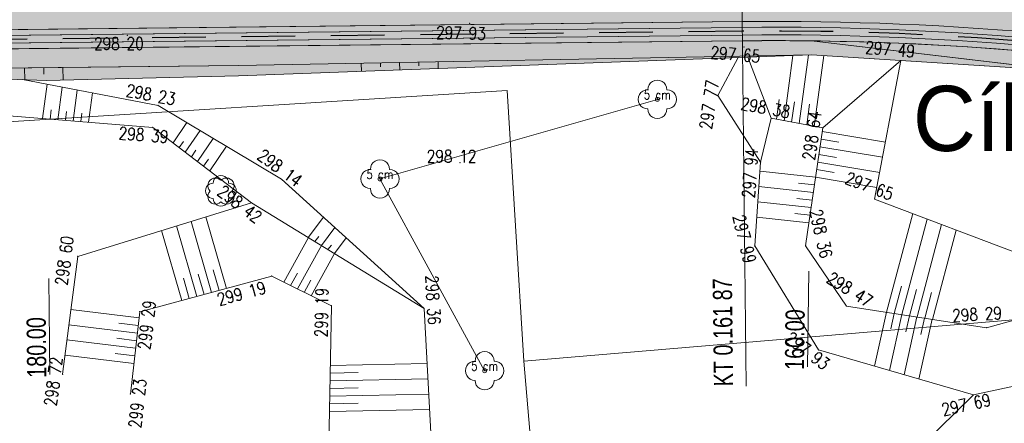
# Model space of a CAD drawing. Header units: metres. Extents: x -456831 to -456516, y -1111244 to -1111169.
# Tile 8 of 19: x -456761 to -456736, y -1111224 to -1111214. Entities that reach past the tile are written whole.
import ezdxf
from ezdxf.enums import TextEntityAlignment as Align

# ---------------------------------------------------------------- set-up
doc = ezdxf.new("R2010")
doc.units = ezdxf.units.M
doc.header["$MEASUREMENT"] = 0
doc.linetypes.add('DGN Style 2', pattern=[9.312694, 5.587616, -3.725078])
doc.layers.get('0').update_dxf_attribs({"lineweight": 13})
for name, color, linetype, lineweight in [('BARVY_KOMUNIKACE', 254, 'Continuous', 0), ('BARVY_KRAJNICE', 101, 'Continuous', 0), ('BARVY_NASYP', 71, 'Continuous', 0), ('BARVY_VSAK', 9, 'Continuous', 0), ('BARVY_ZAREZ', 31, 'Continuous', 0), ('Hranice parcel', 9, 'Continuous', 13), ('HRANY NAVRH', 1, 'Continuous', 13), ('HRANY_NASYP', 96, 'Continuous', 13), ('HRANY_ZAREZ', 30, 'Continuous', 13), ('HRANY_ZELEN', 96, 'Continuous', 13), ('KRAJNICE', 1, 'Continuous', 13), ('KULTURA', 3, 'Continuous', 13), ('Pop  PČ popisy', 9, 'Continuous', 13), ('SKRYTE_BODY', 7, 'Continuous', 0), ('SRAFY', 7, 'Continuous', 0), ('SRAFY NASYP', 96, 'Continuous', 13), ('STANIČENÍ', 1, 'Continuous', 13), ('TEREN', 7, 'Continuous', 13), ('TEXTY_KULTURA', 3, 'Continuous', 13), ('VSAKOVACI_RYHA_POTRUBI', 32, 'DGN Style 2', 30), ('VYSKY', 34, 'Continuous', 0)]:
    doc.layers.add(name, color=color, linetype=linetype, lineweight=lineweight)
doc.styles.add('ROMANS', font='romans.shx')
doc.styles.add('Style-Arial', font='arial.ttf')
doc.styles.add('Style-cs_Working', font='cs_Working.shx')

# ---------------------------------------------------------------- blocks, each defined once
blk = doc.blocks.new('KER')
at = {"color": 0, "linetype": 'ByBlock', "lineweight": -2, "flags": 128}
blk.add_lwpolyline([(-0.8, -0.8, 1.000074), (0.8, -0.8)], format="xyb", dxfattribs=at)
at = {"color": 0, "linetype": 'ByBlock', "lineweight": -2}
for centre, start, end in [((-0.57, 0.53), 44.9958, 225.0042), ((0, 0.8), 359.9958, 180.0042), ((0.57, 0.53), 314.9989, 135.0011), ((-0.8, 0), 89.9989, 270.0011), ((0.8, 0), 269.9989, 90.0011), ((-0.57, -0.6), 134.9989, 315.0011), ((0.57, -0.6), 224.9958, 45.0042)]:
    blk.add_arc(centre, 0.8, start, end, dxfattribs=at)
blk = doc.blocks.new('STROM_LI')
at = {"color": 0, "linetype": 'ByBlock', "lineweight": -2}
blk.add_circle((0, 0), 0.2, dxfattribs=at)
for centre, start, end in [((0.000019, 1.000148), 359.995762, 180.004238), ((-1, 0.000074), 89.998883, 270.001117), ((-1, 0.000074), 359.995762, 0.004238), ((1.000039, 0.000074), 179.995762, 180.004238), ((1.000039, 0.000074), 269.998883, 90.001117), ((0.000019, -1), 179.995762, 0.004238)]:
    blk.add_arc(centre, 1, start, end, dxfattribs=at)

msp = doc.modelspace()

# ---------------------------------------------------------------- hatches: boundary and pattern name
at = {"layer": 'BARVY_KRAJNICE', "ltscale": 0.25}
for points in [[(-456714.028, -1111217.117, 0.01785), (-456711.775, -1111217.492), (-456710.815, -1111219.189), (-456710.269, -1111219.137), (-456711.463, -1111217.027, -0.019827), (-456713.928, -1111216.627), (-456725.993, -1111214.175, 0.052921), (-456742.489, -1111212.608), (-456768.919, -1111212.898), (-456768.917, -1111213.048), (-456768.882, -1111216.274), (-456768.382, -1111216.266), (-456768.403, -1111214.392), (-456768.408, -1111213.892), (-456742.478, -1111213.608, -0.052921), (-456726.192, -1111215.155), (-456718.085, -1111216.803), (-456717.641, -1111216.804), (-456715.534, -1111216.811)], [(-456742.473, -1111214.108), (-456768.403, -1111214.392), (-456768.382, -1111216.266), (-456767.882, -1111216.258), (-456767.897, -1111214.887), (-456755.594, -1111214.752), (-456740.675, -1111214.473), (-456733.987, -1111214.9), (-456740.67, -1111214.109, 0.005852)]]:
    msp.add_hatch(color=256, dxfattribs=at).paths.add_polyline_path(points)
at = {"layer": 'BARVY_NASYP', "ltscale": 0.25}
msp.add_hatch(color=256, dxfattribs=at).paths.add_polyline_path([(-456760.59, -1111215.142), (-456767.897, -1111214.887), (-456755.594, -1111214.752), (-456740.675, -1111214.473), (-456755.591, -1111215.024)])
at = {"layer": 'BARVY_VSAK', "ltscale": 0.25}
for points in [[(-456726.192, -1111215.155, 0.052921), (-456742.478, -1111213.608), (-456768.408, -1111213.892), (-456768.256, -1111214.041), (-456742.477, -1111213.758, -0.052921), (-456726.222, -1111215.302), (-456718.262, -1111216.92), (-456718.085, -1111216.803)], [(-456726.222, -1111215.302, 0.052921), (-456742.477, -1111213.758), (-456768.256, -1111214.041), (-456768.254, -1111214.241), (-456742.474, -1111213.958, -0.052921), (-456726.262, -1111215.498), (-456718.302, -1111217.116), (-456718.262, -1111216.92)], [(-456726.292, -1111215.645), (-456718.185, -1111217.293), (-456718.302, -1111217.116), (-456726.262, -1111215.498, 0.052921), (-456742.474, -1111213.958), (-456768.254, -1111214.241), (-456768.403, -1111214.392), (-456742.473, -1111214.108, -0.052921)]]:
    msp.add_hatch(color=256, dxfattribs=at).paths.add_polyline_path(points)
at = {"layer": 'BARVY_ZAREZ', "ltscale": 0.25}
msp.add_hatch(color=256, dxfattribs=at).paths.add_polyline_path([(-456726.292, -1111215.645, 0.047054), (-456740.67, -1111214.109), (-456733.987, -1111214.9, -0.02515), (-456726.768, -1111215.993), (-456717.845, -1111217.806), (-456718.185, -1111217.293)])

# ---------------------------------------------------------------- linework, layer by layer
at = {"layer": 'BARVY_KOMUNIKACE', "ltscale": 0.25, "flags": 128}
msp.add_lwpolyline([(-456830.115, -1111213.556, 0.001344), (-456824.73, -1111213.511), (-456814.395, -1111213.397), (-456798.647, -1111213.224), (-456787.338, -1111213.1), (-456781.464, -1111213.036), (-456775.948, -1111212.975), (-456768.919, -1111212.898), (-456742.489, -1111212.608, -0.052921), (-456725.993, -1111214.175), (-456713.928, -1111216.627, 0.098325), (-456701.658, -1111216.682), (-456696.471, -1111215.677), (-456693.063, -1111215.016, -0.024809), (-456668.666, -1111211.529)], format="xyb", dxfattribs=at)
at = {"layer": 'BARVY_KRAJNICE', "ltscale": 0.25, "flags": 128}
for points in [[(-456714.028, -1111217.117, 0.01785), (-456711.775, -1111217.492), (-456710.815, -1111219.189), (-456710.269, -1111219.137), (-456711.463, -1111217.027, -0.019827), (-456713.928, -1111216.627), (-456725.993, -1111214.175, 0.052921), (-456742.489, -1111212.608), (-456768.919, -1111212.898), (-456768.917, -1111213.048), (-456768.882, -1111216.274), (-456768.382, -1111216.266), (-456768.403, -1111214.392), (-456768.408, -1111213.892), (-456742.478, -1111213.608, -0.052921), (-456726.192, -1111215.155), (-456718.085, -1111216.803), (-456717.641, -1111216.804), (-456715.534, -1111216.811)], [(-456742.473, -1111214.108), (-456768.403, -1111214.392), (-456768.382, -1111216.266), (-456767.882, -1111216.258), (-456767.897, -1111214.887), (-456755.594, -1111214.752), (-456740.675, -1111214.473), (-456733.987, -1111214.9), (-456740.67, -1111214.109, 0.005852)]]:
    msp.add_lwpolyline(points, format="xyb", close=True, dxfattribs=at)
at = {"layer": 'BARVY_NASYP', "ltscale": 0.25, "flags": 128}
msp.add_lwpolyline([(-456760.59, -1111215.142), (-456755.591, -1111215.024), (-456740.675, -1111214.473), (-456755.594, -1111214.752), (-456767.897, -1111214.887)], close=True, dxfattribs=at)
at = {"layer": 'BARVY_VSAK', "ltscale": 0.25, "flags": 128}
for points in [[(-456726.192, -1111215.155, 0.052921), (-456742.478, -1111213.608), (-456768.408, -1111213.892), (-456768.256, -1111214.041), (-456742.477, -1111213.758, -0.052921), (-456726.222, -1111215.302), (-456718.262, -1111216.92), (-456718.085, -1111216.803)], [(-456726.222, -1111215.302, 0.052921), (-456742.477, -1111213.758), (-456768.256, -1111214.041), (-456768.254, -1111214.241), (-456742.474, -1111213.958, -0.052921), (-456726.262, -1111215.498), (-456718.302, -1111217.116), (-456718.262, -1111216.92)], [(-456726.292, -1111215.645), (-456718.185, -1111217.293), (-456718.302, -1111217.116), (-456726.262, -1111215.498, 0.052921), (-456742.474, -1111213.958), (-456768.254, -1111214.241), (-456768.403, -1111214.392), (-456742.473, -1111214.108, -0.052921)]]:
    msp.add_lwpolyline(points, format="xyb", close=True, dxfattribs=at)
at = {"layer": 'BARVY_ZAREZ', "ltscale": 0.25, "flags": 128}
msp.add_lwpolyline([(-456726.292, -1111215.645, 0.047054), (-456740.67, -1111214.109), (-456733.987, -1111214.9, -0.02515), (-456726.768, -1111215.993), (-456717.845, -1111217.806), (-456718.185, -1111217.293)], format="xyb", close=True, dxfattribs=at)
at = {"layer": 'Hranice parcel', "ltscale": 0.25, "flags": 128}
for points in [[(-456748.16, -1111222.46), (-456748.6, -1111215.4), (-456762.71, -1111216.29)], [(-456698.75, -1111218.05), (-456721.85, -1111220.23), (-456748.16, -1111222.46)], [(-456748.16, -1111222.46), (-456747.2, -1111233.71), (-456747.001, -1111242.314)]]:
    msp.add_lwpolyline(points, dxfattribs=at)
at = {"layer": 'HRANY NAVRH', "ltscale": 0.25}
msp.add_arc((-456741.627, -1111291.103), 78.5, 78.51209, 90.62929, dxfattribs=at)
at = {"layer": 'HRANY_NASYP', "ltscale": 0.25}
for p, q in [((-456755.591, -1111215.024), (-456740.675, -1111214.473)), ((-456760.59, -1111215.142), (-456767.897, -1111214.887)), ((-456760.59, -1111215.142), (-456755.591, -1111215.024))]:
    msp.add_line(p, q, dxfattribs=at)
at = {"layer": 'HRANY_ZAREZ', "ltscale": 0.25}
msp.add_line((-456733.987, -1111214.9), (-456740.67, -1111214.109), dxfattribs=at)
at = {"layer": 'HRANY_ZELEN', "ltscale": 0.25}
for p, q in [((-456740.675, -1111214.473), (-456755.594, -1111214.752)), ((-456740.675, -1111214.473), (-456733.987, -1111214.9)), ((-456755.594, -1111214.752), (-456767.897, -1111214.887))]:
    msp.add_line(p, q, dxfattribs=at)
at = {"layer": 'KRAJNICE', "ltscale": 0.25}
for p, q in [((-456742.478, -1111213.608), (-456768.408, -1111213.892)), ((-456742.473, -1111214.108), (-456768.403, -1111214.392))]:
    msp.add_line(p, q, dxfattribs=at)
at = {"layer": 'KRAJNICE', "lineweight": 0, "ltscale": 0.25}
for p, q in [((-456742.477, -1111213.758), (-456768.256, -1111214.041)), ((-456742.474, -1111213.958), (-456768.254, -1111214.241))]:
    msp.add_line(p, q, dxfattribs=at)
at = {"layer": 'KRAJNICE', "ltscale": 0.25}
for radius in [77.5, 77]:
    msp.add_arc((-456741.627, -1111291.103), radius, 78.51209, 90.62929, dxfattribs=at)
at = {"layer": 'KRAJNICE', "lineweight": 0, "ltscale": 0.25}
for radius in [77.35, 77.15]:
    msp.add_arc((-456741.627, -1111291.103), radius, 78.51209, 90.62929, dxfattribs=at)
at = {"layer": 'KULTURA', "ltscale": 0.25}
for p, q in [((-456751.909, -1111217.709), (-456744.686, -1111215.633)), ((-456749.183, -1111222.707), (-456751.909, -1111217.709))]:
    msp.add_line(p, q, dxfattribs=at)
at = {"layer": 'SKRYTE_BODY', "ltscale": 0.25}
for p in [(-456749.574, -1111213.649), (-456758.489, -1111213.966), (-456742.43, -1111214.268), (-456742.43, -1111214.268), (-456738.344, -1111214.621), (-456738.344, -1111214.621), (-456744.686, -1111215.633), (-456743.114, -1111215.537), (-456757.686, -1111215.792), (-456741.721, -1111216.126), (-456757.824, -1111216.366), (-456757.824, -1111216.366), (-456740.381, -1111216.378), (-456741.996, -1111217.268), (-456754.472, -1111217.716), (-456751.909, -1111217.709), (-456739.028, -1111218.233), (-456755.255, -1111218.327), (-456755.255, -1111218.327), (-456742.149, -1111219.452), (-456740.824, -1111219.449), (-456759.778, -1111219.728), (-456754.726, -1111220.241), (-456753.174, -1111221.014), (-456750.761, -1111221.083), (-456750.761, -1111221.083), (-456739.763, -1111221.021), (-456758.162, -1111221.169), (-456736.116, -1111221.584), (-456740.488, -1111222.162), (-456760.174, -1111222.797), (-456749.183, -1111222.707), (-456758.409, -1111223.314), (-456736.456, -1111223.335), (-456736.456, -1111223.335)]:
    msp.add_point(p, dxfattribs=at)
at = {"layer": 'SRAFY', "ltscale": 0.25}
for p, q in [((-456741.387, -1111216.189), (-456741.154, -1111214.491)), ((-456740.993, -1111216.263), (-456740.749, -1111214.476)), ((-456740.6, -1111216.337), (-456740.347, -1111214.494)), ((-456760.699, -1111216.132), (-456760.578, -1111215.242)), ((-456760.3, -1111216.164), (-456760.185, -1111215.316)), ((-456759.901, -1111216.197), (-456759.791, -1111215.391)), ((-456759.501, -1111216.229), (-456759.398, -1111215.466)), ((-456741.584, -1111216.152), (-456741.513, -1111215.635)), ((-456741.19, -1111216.226), (-456741.118, -1111215.698)), ((-456760.499, -1111216.148), (-456760.467, -1111215.906)), ((-456760.1, -1111216.18), (-456760.069, -1111215.95)), ((-456759.701, -1111216.213), (-456759.671, -1111215.995)), ((-456740.796, -1111216.3), (-456740.723, -1111215.76)), ((-456757.297, -1111216.768), (-456756.939, -1111216.239)), ((-456756.979, -1111217.011), (-456756.595, -1111216.445)), ((-456740.395, -1111216.475), (-456738.747, -1111216.75)), ((-456757.138, -1111216.889), (-456757.029, -1111216.728)), ((-456756.661, -1111217.254), (-456756.252, -1111216.651)), ((-456740.424, -1111216.673), (-456739.958, -1111216.751)), ((-456756.82, -1111217.133), (-456756.703, -1111216.96)), ((-456756.342, -1111217.497), (-456755.908, -1111216.857)), ((-456740.452, -1111216.871), (-456738.822, -1111217.143)), ((-456756.501, -1111217.376), (-456756.377, -1111217.193)), ((-456740.509, -1111217.267), (-456738.896, -1111217.536)), ((-456740.481, -1111217.069), (-456740.02, -1111217.146)), ((-456740.566, -1111217.663), (-456742.013, -1111217.508)), ((-456740.538, -1111217.465), (-456740.082, -1111217.541)), ((-456740.566, -1111217.663), (-456738.97, -1111217.929)), ((-456740.623, -1111218.059), (-456742.041, -1111217.907)), ((-456740.595, -1111217.861), (-456741.008, -1111217.817)), ((-456740.652, -1111218.257), (-456741.057, -1111218.214)), ((-456740.681, -1111218.455), (-456742.069, -1111218.307)), ((-456756.293, -1111220.664), (-456756.829, -1111218.815)), ((-456755.907, -1111220.56), (-456756.447, -1111218.696)), ((-456753.776, -1111219.234), (-456753.38, -1111218.707)), ((-456740.738, -1111218.851), (-456742.097, -1111218.706)), ((-456740.709, -1111218.653), (-456741.106, -1111218.611)), ((-456738.717, -1111221.183), (-456738.037, -1111218.61)), ((-456738.319, -1111221.244), (-456737.661, -1111218.753)), ((-456757.066, -1111220.873), (-456757.594, -1111219.051)), ((-456756.679, -1111220.769), (-456757.211, -1111218.933)), ((-456753.433, -1111219.444), (-456753.083, -1111218.977)), ((-456737.922, -1111221.305), (-456737.285, -1111218.896)), ((-456737.524, -1111221.367), (-456736.909, -1111219.039)), ((-456754.416, -1111220.395), (-456753.774, -1111219.236)), ((-456753.605, -1111219.339), (-456753.504, -1111219.206)), ((-456753.091, -1111219.654), (-456752.785, -1111219.246)), ((-456754.058, -1111220.574), (-456753.432, -1111219.445)), ((-456753.262, -1111219.549), (-456753.175, -1111219.433)), ((-456753.7, -1111220.752), (-456753.091, -1111219.654)), ((-456756.1, -1111220.612), (-456756.254, -1111220.08)), ((-456756.873, -1111220.821), (-456757.025, -1111220.296)), ((-456756.486, -1111220.716), (-456756.64, -1111220.188)), ((-456754.237, -1111220.484), (-456754.058, -1111220.162)), ((-456753.879, -1111220.663), (-456753.705, -1111220.349)), ((-456738.518, -1111221.213), (-456738.33, -1111220.501)), ((-456738.121, -1111221.275), (-456737.939, -1111220.586)), ((-456737.723, -1111221.336), (-456737.547, -1111220.671)), ((-456758.18, -1111221.327), (-456759.956, -1111221.11)), ((-456738.717, -1111221.183), (-456739.028, -1111222.587)), ((-456738.321, -1111221.244), (-456738.643, -1111222.699)), ((-456738.519, -1111221.213), (-456738.608, -1111221.614)), ((-456737.925, -1111221.305), (-456738.258, -1111222.811)), ((-456738.123, -1111221.274), (-456738.215, -1111221.69)), ((-456737.528, -1111221.366), (-456737.873, -1111222.923)), ((-456737.726, -1111221.335), (-456737.822, -1111221.766)), ((-456758.226, -1111221.724), (-456760.007, -1111221.507)), ((-456758.203, -1111221.525), (-456758.711, -1111221.463)), ((-456758.249, -1111221.923), (-456758.758, -1111221.861)), ((-456758.272, -1111222.122), (-456760.059, -1111221.903)), ((-456758.317, -1111222.519), (-456760.11, -1111222.3)), ((-456758.295, -1111222.32), (-456758.805, -1111222.258)), ((-456753.202, -1111222.566), (-456750.682, -1111222.519)), ((-456753.209, -1111222.966), (-456750.66, -1111222.919)), ((-456753.206, -1111222.766), (-456752.477, -1111222.753)), ((-456753.213, -1111223.166), (-456752.476, -1111223.153)), ((-456753.216, -1111223.366), (-456750.638, -1111223.319)), ((-456753.22, -1111223.566), (-456752.475, -1111223.553)), ((-456753.224, -1111223.767), (-456750.616, -1111223.718))]:
    msp.add_line(p, q, dxfattribs=at)
at = {"layer": 'SRAFY NASYP', "ltscale": 0.25}
for p, q in [((-456752.393, -1111214.906), (-456752.397, -1111214.692)), ((-456751.895, -1111214.785), (-456751.897, -1111214.683)), ((-456751.393, -1111214.869), (-456751.397, -1111214.673)), ((-456750.895, -1111214.757), (-456750.897, -1111214.664)), ((-456750.394, -1111214.832), (-456750.397, -1111214.655)), ((-456761.159, -1111215.122), (-456761.163, -1111214.813)), ((-456760.661, -1111214.973), (-456760.663, -1111214.807)), ((-456760.159, -1111215.132), (-456760.163, -1111214.802))]:
    msp.add_line(p, q, dxfattribs=at)
at = {"layer": 'STANIČENÍ', "flags": 128}
for points in [[(-456742.506, -1111211.108), (-456742.374, -1111223.107)], [(-456760.506, -1111222.806), (-456760.533, -1111220.306)], [(-456740.776, -1111222.608), (-456740.745, -1111220.108)]]:
    msp.add_lwpolyline(points, dxfattribs=at)
at = {"layer": 'TEREN', "ltscale": 0.25}
for p, q in [((-456742.578, -1111214.543), (-456743.114, -1111215.537)), ((-456741.721, -1111216.126), (-456742.328, -1111214.534)), ((-456740.381, -1111216.378), (-456738.345, -1111214.622)), ((-456738.344, -1111214.622), (-456739.028, -1111218.233)), ((-456757.686, -1111215.792), (-456761.217, -1111215.12)), ((-456743.114, -1111215.537), (-456741.996, -1111217.268)), ((-456754.472, -1111217.716), (-456757.686, -1111215.792)), ((-456761.785, -1111216.043), (-456757.824, -1111216.366)), ((-456741.721, -1111216.126), (-456741.996, -1111217.268)), ((-456741.721, -1111216.126), (-456740.381, -1111216.378)), ((-456757.824, -1111216.366), (-456755.255, -1111218.327)), ((-456740.381, -1111216.378), (-456740.824, -1111219.449)), ((-456741.996, -1111217.268), (-456742.149, -1111219.452)), ((-456750.761, -1111221.083), (-456754.472, -1111217.716)), ((-456739.028, -1111218.233), (-456734.796, -1111219.842)), ((-456759.778, -1111219.728), (-456755.255, -1111218.327)), ((-456755.255, -1111218.327), (-456750.761, -1111221.083)), ((-456742.149, -1111219.452), (-456740.488, -1111222.162)), ((-456740.824, -1111219.449), (-456739.763, -1111221.021)), ((-456760.174, -1111222.797), (-456759.778, -1111219.728)), ((-456758.162, -1111221.169), (-456754.726, -1111220.241)), ((-456754.726, -1111220.241), (-456753.174, -1111221.014)), ((-456753.174, -1111221.014), (-456753.251, -1111225.283)), ((-456750.761, -1111221.083), (-456750.534, -1111225.214)), ((-456739.763, -1111221.021), (-456736.116, -1111221.584)), ((-456736.116, -1111221.584), (-456733.852, -1111220.969)), ((-456758.409, -1111223.314), (-456758.162, -1111221.169)), ((-456736.456, -1111223.335), (-456730.185, -1111221.966)), ((-456740.488, -1111222.162), (-456736.456, -1111223.335)), ((-456738.816, -1111225.644), (-456736.456, -1111223.335))]:
    msp.add_line(p, q, dxfattribs=at)
msp.add_point((-456749.824, -1111217.28), dxfattribs=at)
at = {"layer": 'VSAKOVACI_RYHA_POTRUBI', "ltscale": 0.25}
msp.add_line((-456742.475, -1111213.858), (-456780.8, -1111214.278), dxfattribs=at)
msp.add_arc((-456741.627, -1111291.103), 77.25, 78.51209, 90.62929, dxfattribs=at)

# ---------------------------------------------------------------- block references
at = {"layer": 'KULTURA', "ltscale": 0.25, "xscale": 0.25, "yscale": 0.25, "zscale": 0.25}
for name, p in [('STROM_LI', (-456744.686, -1111215.633)), ('STROM_LI', (-456751.909, -1111217.709)), ('KER', (-456756.05, -1111218.016)), ('STROM_LI', (-456749.183, -1111222.707))]:
    msp.add_blockref(name, p, dxfattribs=at)

# ---------------------------------------------------------------- texts
at = {"layer": 'Pop  PČ popisy', "style": 'Style-cs_Working'}
msp.add_text('Cílová', height=1.7, dxfattribs=at).set_placement((-456734.811, -1111216.98), align=Align.CENTER)
at = {"layer": 'STANIČENÍ', "insert": (-456742.707, -1111223.111), "char_height": 0.5, "attachment_point": 7, "rotation": 90.6293, "line_spacing_factor": 0.72, "style": 'Style-Arial'}
msp.add_mtext('\\H1x;\\W0.74;KT 0.161 87', dxfattribs=at)
at = {"layer": 'STANIČENÍ', "lineweight": 0, "char_height": 0.5, "attachment_point": 9, "line_spacing_factor": 1.8, "style": 'Style-Arial'}
for s, insert, rotation in [('\\H1x;\\W0.74;180.00', (-456760.605, -1111221.307), 90.6293), ('\\H1x;\\W0.74;160.00', (-456740.841, -1111221.107), 89.2881)]:
    msp.add_mtext(s, dxfattribs=dict(at, insert=insert, rotation=rotation))
at = {"layer": 'TEXTY_KULTURA', "style": 'ROMANS', "width": 0.8}
for p in [(-456744.686, -1111215.633), (-456751.909, -1111217.709), (-456749.183, -1111222.707)]:
    msp.add_text('5 cm', height=0.245, dxfattribs=at).set_placement(p, align=Align.CENTER)
at = {"layer": 'VYSKY', "style": 'ROMANS', "width": 0.8}
for s, rotation, p in [('297 93 ', 358.5422, (-456749.715, -1111214.071)), ('298 20 ', 0.3774, (-456758.617, -1111214.342)), ('297 49 ', 355.0623, (-456738.551, -1111214.499)), ('297 65 ', 355.0551, (-456742.579, -1111214.63)), ('297 77 ', 81.7916, (-456743.165, -1111215.709)), ('298 23 ', 349.2245, (-456757.818, -1111215.688)), ('298 38 ', 349.3494, (-456741.813, -1111216.03)), ('298 64 ', 81.7916, (-456740.485, -1111216.513)), ('298 39 ', 355.3381, (-456757.99, -1111216.729)), ('297 94 ', 85.9927, (-456742.1, -1111217.481)), ('298 14 ', 323.4382, (-456754.542, -1111217.602)), ('297 65 ', 339.1833, (-456739.139, -1111218.079)), ('298 42 ', 322.6443, (-456755.586, -1111218.546)), ('297 99 ', 283.7487, (-456742.555, -1111219.398)), ('298 36 ', 282.9042, (-456740.561, -1111219.255)), ('298 60 ', 82.6476, (-456759.954, -1111219.772)), ('298 47 ', 327.6206, (-456739.685, -1111220.774)), ('299 19 ', 15.1139, (-456755.387, -1111220.827)), ('298 36 ', 273.1453, (-456750.683, -1111220.961)), ('299 19 ', 88.9667, (-456753.266, -1111221.103)), ('299 29 ', 83.4312, (-456757.808, -1111221.446)), ('298 29 ', 3.2108, (-456736.263, -1111221.392)), ('297 93 ', 322.6419, (-456740.802, -1111222.368)), ('298 72 ', 82.6476, (-456760.24, -1111222.92)), ('299 23 ', 83.4312, (-456758.051, -1111223.486)), ('297 69 ', 12.3148, (-456736.522, -1111223.73))]:
    msp.add_text(s, height=0.325, rotation=rotation, dxfattribs=at).set_placement(p, align=Align.CENTER)
msp.add_text('298 12 ', height=0.325, dxfattribs=at).set_placement((-456749.954, -1111217.28), align=Align.CENTER)

doc.saveas('drawing.dxf')
